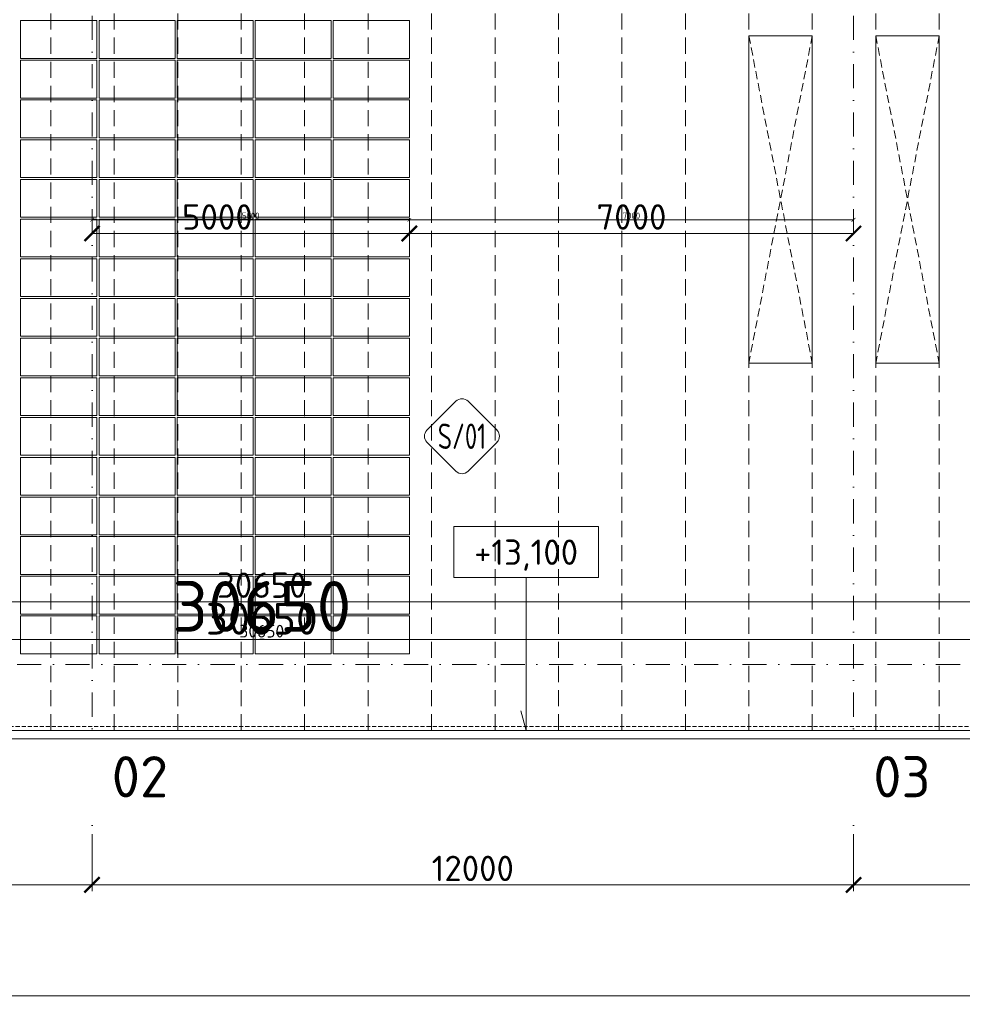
# Model space of a CAD drawing. Header units: millimetres. Extents: x -725694 to 5289369, y -1488057 to 2187451.
# Tile 146 of 256: x 10860 to 25714, y 144642 to 160165. Entities that reach past the tile are written whole.
import ezdxf
from ezdxf.enums import TextEntityAlignment as Align

# ---------------------------------------------------------------- set-up
doc = ezdxf.new("R2010")
doc.units = ezdxf.units.MM
for name, pattern in [('CENTERX2', [101.6, 63.5, -12.7, 12.7, -12.7]), ('DASHDOT', [25.4, 12.7, -6.35, 0, -6.35]), ('DASHED', [19.05, 12.7, -6.35]), ('HIDDEN', [9.525, 6.35, -3.175]), ('ČÁRKOVANÁ', [19.05, 12.7, -6.35])]:
    doc.linetypes.add(name, pattern=pattern)
doc.layers.get('Defpoints').update_dxf_attribs({"color": 8})
for name, color, linetype, lineweight in [('___FVE_návrh var.2', 6, 'Continuous', 5), ('A99_N_kce-pod', 7, 'DASHED', 20), ('A99_N_kce-pohl', 1, 'Continuous', 9), ('A99_N_koty-200', 5, 'Continuous', 5), ('A99_N_koty-200 @ 1', 5, 'Continuous', 5), ('A99_N_koty-200 @ 10', 5, 'Continuous', 5), ('A99_N_koty-200 @ 100', 5, 'Continuous', 5), ('A99_N_koty-200 @ 200', 5, 'Continuous', 5), ('A99_N_koty-200 @ 250 (1)', 5, 'Continuous', 5), ('A99_N_koty-200 @ 250 (2)', 5, 'Continuous', 5), ('A99_N_koty-200 @ 400', 5, 'Continuous', 5), ('A99_N_koty-200 @ 50 (2)', 5, 'Continuous', 5), ('A99_N_koty-vysk', 160, 'Continuous', 5), ('A99_N_txt-popis-200', 240, 'Continuous', 5), ('A99_N_znaceni 200', 5, 'Continuous', 5), ('A99_S_osy', 1, 'CENTERX2', 5)]:
    doc.layers.add(name, color=color, linetype=linetype, lineweight=lineweight)
doc.styles.add('A99_kota', font='isocpeur.ttf', dxfattribs={"height": 2})
doc.styles.add('A99_popis', font='isocpeur.ttf')
doc.styles.add('ad_popis 100', font='isocpeur.ttf', dxfattribs={"height": 200})
doc.dimstyles.new('A99_kota_200 new', dxfattribs={"dimscale": 200, "dimtxt": 2, "dimasz": 1.2, "dimexe": 0.5, "dimexo": 1.5, "dimgap": 0.3, "dimtad": 1, "dimdec": 0, "dimzin": 3, "dimdsep": 46, "dimtxsty": 'A99_kota', "dimblk": 'ARCHTICK', "dimcen": 2.5, "dimazin": 2, "dimtfac": 0.75, "dimtdec": 0, "dimtmove": 2, "dimatfit": 0, "dimfxl": 0, "dimtolj": 1, "dimtzin": 0, "dimlwd": 5, "dimlwe": 5, "dimarcsym": 0})

# ---------------------------------------------------------------- blocks, each defined once
blk = doc.blocks.new('_ArchTick')
at = {"color": 0, "linetype": 'ByBlock', "const_width": 0.15}
blk.add_lwpolyline([(-0.5, -0.5), (0.5, 0.5)], dxfattribs=at)
blk = doc.blocks.new('*D187')
at = {"layer": 'A99_N_koty-200', "color": 0, "linetype": 'Continuous', "lineweight": 5, "ltscale": 10, "transparency": 16777216}
for p, q in [((24000, 147325), (24000, 146425)), ((30000, 147325), (30000, 146425)), ((30000, 146525), (24000, 146525))]:
    blk.add_line(p, q, dxfattribs=at)
at = {"layer": 'Defpoints', "color": 0, "linetype": 'Continuous', "lineweight": 0, "ltscale": 10, "transparency": 16777216}
for p in [(24000, 149400), (30000, 149400), (24000, 146525)]:
    blk.add_point(p, dxfattribs=at)
at = {"layer": 'A99_N_koty-200', "color": 0, "linetype": 'Continuous', "lineweight": 5, "ltscale": 10, "transparency": 16777216, "xscale": 240, "yscale": 240, "zscale": 240, "rotation": 180}
blk.add_blockref('_ArchTick', (24000, 146525), dxfattribs=at)
at = {"layer": 'A99_N_koty-200', "color": 0, "linetype": 'Continuous', "lineweight": 5, "ltscale": 10, "transparency": 16777216, "xscale": 240, "yscale": 240, "zscale": 240}
blk.add_blockref('_ArchTick', (30000, 146525), dxfattribs=at)
at = {"layer": 'A99_N_koty-200', "color": 0, "linetype": 'Continuous', "ltscale": 10, "transparency": 16777216, "insert": (27000, 146785), "char_height": 400, "attachment_point": 5, "style": 'A99_kota'}
blk.add_mtext('\\A1;6000', dxfattribs=at)
blk = doc.blocks.new('*D188')
at = {"layer": 'A99_N_koty-200', "color": 0, "linetype": 'Continuous', "lineweight": 5, "ltscale": 10, "transparency": 16777216}
for p, q in [((12000, 147325), (12000, 146425)), ((24000, 147325), (24000, 146425)), ((24000, 146525), (12000, 146525))]:
    blk.add_line(p, q, dxfattribs=at)
at = {"layer": 'Defpoints', "color": 0, "linetype": 'Continuous', "lineweight": 0, "ltscale": 10, "transparency": 16777216}
for p in [(12000, 149400), (24000, 149400), (12000, 146525)]:
    blk.add_point(p, dxfattribs=at)
at = {"layer": 'A99_N_koty-200', "color": 0, "linetype": 'Continuous', "lineweight": 5, "ltscale": 10, "transparency": 16777216, "xscale": 240, "yscale": 240, "zscale": 240, "rotation": 180}
blk.add_blockref('_ArchTick', (12000, 146525), dxfattribs=at)
at = {"layer": 'A99_N_koty-200', "color": 0, "linetype": 'Continuous', "lineweight": 5, "ltscale": 10, "transparency": 16777216, "xscale": 240, "yscale": 240, "zscale": 240}
blk.add_blockref('_ArchTick', (24000, 146525), dxfattribs=at)
at = {"layer": 'A99_N_koty-200', "color": 0, "linetype": 'Continuous', "ltscale": 10, "transparency": 16777216, "insert": (18000, 146785), "char_height": 400, "attachment_point": 5, "style": 'A99_kota'}
blk.add_mtext('\\A1;12000', dxfattribs=at)
blk = doc.blocks.new('*D189')
at = {"layer": 'A99_N_koty-200', "color": 0, "linetype": 'Continuous', "lineweight": 5, "ltscale": 10, "transparency": 16777216}
for p, q in [((0, 147325), (0, 146425)), ((12000, 147325), (12000, 146425)), ((12000, 146525), (0, 146525))]:
    blk.add_line(p, q, dxfattribs=at)
at = {"layer": 'Defpoints', "color": 0, "linetype": 'Continuous', "lineweight": 0, "ltscale": 10, "transparency": 16777216}
for p in [(0, 149400), (12000, 149400), (0, 146525)]:
    blk.add_point(p, dxfattribs=at)
at = {"layer": 'A99_N_koty-200', "color": 0, "linetype": 'Continuous', "lineweight": 5, "ltscale": 10, "transparency": 16777216, "xscale": 240, "yscale": 240, "zscale": 240, "rotation": 180}
blk.add_blockref('_ArchTick', (0, 146525), dxfattribs=at)
at = {"layer": 'A99_N_koty-200', "color": 0, "linetype": 'Continuous', "lineweight": 5, "ltscale": 10, "transparency": 16777216, "xscale": 240, "yscale": 240, "zscale": 240}
blk.add_blockref('_ArchTick', (12000, 146525), dxfattribs=at)
at = {"layer": 'A99_N_koty-200', "color": 0, "linetype": 'Continuous', "ltscale": 10, "transparency": 16777216, "insert": (6000, 146785), "char_height": 400, "attachment_point": 5, "style": 'A99_kota'}
blk.add_mtext('\\A1;12000', dxfattribs=at)
blk = doc.blocks.new('*D190')
at = {"layer": 'A99_N_koty-200', "color": 0, "linetype": 'Continuous', "lineweight": 5, "ltscale": 10, "transparency": 16777216}
for p, q in [((-650, 145575), (-650, 144675)), ((138876, 145575), (138876, 144675)), ((138876, 144775), (-650, 144775))]:
    blk.add_line(p, q, dxfattribs=at)
at = {"layer": 'Defpoints', "color": 0, "linetype": 'Continuous', "lineweight": 0, "ltscale": 10, "transparency": 16777216}
for p in [(-650, 148705), (138876, 148705), (-650, 144775)]:
    blk.add_point(p, dxfattribs=at)
at = {"layer": 'A99_N_koty-200', "color": 0, "linetype": 'Continuous', "lineweight": 5, "ltscale": 10, "transparency": 16777216, "xscale": 240, "yscale": 240, "zscale": 240, "rotation": 180}
blk.add_blockref('_ArchTick', (-650, 144775), dxfattribs=at)
at = {"layer": 'A99_N_koty-200', "color": 0, "linetype": 'Continuous', "lineweight": 5, "ltscale": 10, "transparency": 16777216, "xscale": 240, "yscale": 240, "zscale": 240}
blk.add_blockref('_ArchTick', (138876, 144775), dxfattribs=at)
at = {"layer": 'A99_N_koty-200', "color": 0, "linetype": 'Continuous', "ltscale": 10, "transparency": 16777216, "insert": (69113, 145035), "char_height": 400, "attachment_point": 5, "style": 'A99_kota'}
blk.add_mtext('\\A1;139526', dxfattribs=at)
blk = doc.blocks.new('*D4629')
at = {"layer": 'A99_N_koty-200', "color": 0, "linetype": 'Continuous', "lineweight": 5, "ltscale": 10, "transparency": 16777216}
for p, q in [((-650, 150190), (-650, 151090)), ((30000, 150190), (30000, 151090)), ((-650, 150990), (30000, 150990))]:
    blk.add_line(p, q, dxfattribs=at)
at = {"layer": 'Defpoints', "color": 0, "linetype": 'Continuous', "lineweight": 0, "ltscale": 10, "transparency": 16777216}
for p in [(30000, 150990), (-650, 148960), (30000, 148920)]:
    blk.add_point(p, dxfattribs=at)
at = {"layer": 'A99_N_koty-200', "color": 0, "linetype": 'Continuous', "lineweight": 5, "ltscale": 10, "transparency": 16777216, "xscale": 240, "yscale": 240, "zscale": 240, "rotation": 180}
blk.add_blockref('_ArchTick', (-650, 150990), dxfattribs=at)
at = {"layer": 'A99_N_koty-200', "color": 0, "linetype": 'Continuous', "lineweight": 5, "ltscale": 10, "transparency": 16777216, "xscale": 240, "yscale": 240, "zscale": 240}
blk.add_blockref('_ArchTick', (30000, 150990), dxfattribs=at)
at = {"layer": 'A99_N_koty-200', "color": 0, "linetype": 'Continuous', "ltscale": 10, "transparency": 16777216, "insert": (14675, 151250), "char_height": 400, "attachment_point": 5, "style": 'A99_kota'}
blk.add_mtext('\\A1;30650', dxfattribs=at)
blk = doc.blocks.new('*D4630')
at = {"layer": 'A99_N_koty-200', "color": 0, "linetype": 'Continuous', "lineweight": 5, "ltscale": 10, "transparency": 16777216}
for p, q in [((-650, 149995), (-650, 150445)), ((30000, 149995), (30000, 150445)), ((-650, 150395), (30000, 150395))]:
    blk.add_line(p, q, dxfattribs=at)
at = {"layer": 'Defpoints', "color": 0, "linetype": 'Continuous', "lineweight": 0, "ltscale": 10, "transparency": 16777216}
for p in [(30000, 150395), (-650, 148960), (30000, 148920)]:
    blk.add_point(p, dxfattribs=at)
at = {"layer": 'A99_N_koty-200', "color": 0, "linetype": 'Continuous', "lineweight": 5, "ltscale": 10, "transparency": 16777216, "xscale": 120, "yscale": 120, "zscale": 120, "rotation": 180}
blk.add_blockref('_ArchTick', (-650, 150395), dxfattribs=at)
at = {"layer": 'A99_N_koty-200', "color": 0, "linetype": 'Continuous', "lineweight": 5, "ltscale": 10, "transparency": 16777216, "xscale": 120, "yscale": 120, "zscale": 120}
blk.add_blockref('_ArchTick', (30000, 150395), dxfattribs=at)
at = {"layer": 'A99_N_koty-200', "color": 0, "linetype": 'Continuous', "ltscale": 10, "transparency": 16777216, "insert": (14675, 150525), "char_height": 200, "attachment_point": 5, "style": 'A99_kota'}
blk.add_mtext('\\A1;30650', dxfattribs=at)
blk = doc.blocks.new('*D4631')
at = {"layer": 'A99_N_koty-200', "color": 0, "linetype": 'Continuous', "lineweight": 5, "ltscale": 10, "transparency": 16777216}
for p, q in [((-650, 150391), (-650, 150396)), ((-650, 150395), (30000, 150395)), ((30000, 150391), (30000, 150396))]:
    blk.add_line(p, q, dxfattribs=at)
at = {"layer": 'Defpoints', "color": 0, "linetype": 'Continuous', "lineweight": 0, "ltscale": 10, "transparency": 16777216}
for p in [(30000, 150395), (-650, 148960), (30000, 148920)]:
    blk.add_point(p, dxfattribs=at)
at = {"layer": 'A99_N_koty-200', "color": 0, "linetype": 'Continuous', "lineweight": 5, "ltscale": 10, "transparency": 16777216, "xscale": 1.2, "yscale": 1.2, "zscale": 1.2, "rotation": 180}
blk.add_blockref('_ArchTick', (-650, 150395), dxfattribs=at)
at = {"layer": 'A99_N_koty-200', "color": 0, "linetype": 'Continuous', "lineweight": 5, "ltscale": 10, "transparency": 16777216, "xscale": 1.2, "yscale": 1.2, "zscale": 1.2}
blk.add_blockref('_ArchTick', (30000, 150395), dxfattribs=at)
at = {"layer": 'A99_N_koty-200', "color": 0, "linetype": 'Continuous', "ltscale": 10, "transparency": 16777216, "insert": (14675, 150396), "char_height": 2, "attachment_point": 5, "style": 'A99_kota'}
blk.add_mtext('\\A1;30650', dxfattribs=at)
blk = doc.blocks.new('*D4632')
at = {"layer": 'A99_N_koty-200', "color": 0, "linetype": 'Continuous', "lineweight": 5, "ltscale": 10, "transparency": 16777216}
for p, q in [((-650, 149560), (-650, 150595)), ((30000, 149520), (30000, 150595)), ((-650, 150395), (30000, 150395))]:
    blk.add_line(p, q, dxfattribs=at)
at = {"layer": 'Defpoints', "color": 0, "linetype": 'Continuous', "lineweight": 0, "ltscale": 10, "transparency": 16777216}
for p in [(30000, 150395), (-650, 148960), (30000, 148920)]:
    blk.add_point(p, dxfattribs=at)
at = {"layer": 'A99_N_koty-200', "color": 0, "linetype": 'Continuous', "lineweight": 5, "ltscale": 10, "transparency": 16777216, "xscale": 480, "yscale": 480, "zscale": 480, "rotation": 180}
blk.add_blockref('_ArchTick', (-650, 150395), dxfattribs=at)
at = {"layer": 'A99_N_koty-200', "color": 0, "linetype": 'Continuous', "lineweight": 5, "ltscale": 10, "transparency": 16777216, "xscale": 480, "yscale": 480, "zscale": 480}
blk.add_blockref('_ArchTick', (30000, 150395), dxfattribs=at)
at = {"layer": 'A99_N_koty-200', "color": 0, "linetype": 'Continuous', "ltscale": 10, "transparency": 16777216, "insert": (14675, 150915), "char_height": 800, "attachment_point": 5, "style": 'A99_kota'}
blk.add_mtext('\\A1;30650', dxfattribs=at)
blk = doc.blocks.new('*D4633')
at = {"layer": 'A99_N_koty-200', "color": 0, "linetype": 'Continuous', "lineweight": 5, "ltscale": 10, "transparency": 16777216}
for p, q in [((-650, 150355), (-650, 150400)), ((-650, 150395), (30000, 150395)), ((30000, 150355), (30000, 150400))]:
    blk.add_line(p, q, dxfattribs=at)
at = {"layer": 'Defpoints', "color": 0, "linetype": 'Continuous', "lineweight": 0, "ltscale": 10, "transparency": 16777216}
for p in [(30000, 150395), (-650, 148960), (30000, 148920)]:
    blk.add_point(p, dxfattribs=at)
at = {"layer": 'A99_N_koty-200', "color": 0, "linetype": 'Continuous', "lineweight": 5, "ltscale": 10, "transparency": 16777216, "xscale": 12, "yscale": 12, "zscale": 12, "rotation": 180}
blk.add_blockref('_ArchTick', (-650, 150395), dxfattribs=at)
at = {"layer": 'A99_N_koty-200', "color": 0, "linetype": 'Continuous', "lineweight": 5, "ltscale": 10, "transparency": 16777216, "xscale": 12, "yscale": 12, "zscale": 12}
blk.add_blockref('_ArchTick', (30000, 150395), dxfattribs=at)
at = {"layer": 'A99_N_koty-200', "color": 0, "linetype": 'Continuous', "ltscale": 10, "transparency": 16777216, "insert": (14675, 150408), "char_height": 20, "attachment_point": 5, "style": 'A99_kota'}
blk.add_mtext('\\A1;30650', dxfattribs=at)
blk = doc.blocks.new('*D4634')
at = {"layer": 'A99_N_koty-200', "color": 0, "linetype": 'Continuous', "lineweight": 5, "ltscale": 10, "transparency": 16777216}
for p, q in [((-650, 149395), (-650, 150520)), ((30000, 149395), (30000, 150520)), ((-650, 150395), (30000, 150395))]:
    blk.add_line(p, q, dxfattribs=at)
at = {"layer": 'Defpoints', "color": 0, "linetype": 'Continuous', "lineweight": 0, "ltscale": 10, "transparency": 16777216}
for p in [(30000, 150395), (-650, 148960), (30000, 148920)]:
    blk.add_point(p, dxfattribs=at)
at = {"layer": 'A99_N_koty-200', "color": 0, "linetype": 'Continuous', "lineweight": 5, "ltscale": 10, "transparency": 16777216, "xscale": 300, "yscale": 300, "zscale": 300, "rotation": 180}
blk.add_blockref('_ArchTick', (-650, 150395), dxfattribs=at)
at = {"layer": 'A99_N_koty-200', "color": 0, "linetype": 'Continuous', "lineweight": 5, "ltscale": 10, "transparency": 16777216, "xscale": 300, "yscale": 300, "zscale": 300}
blk.add_blockref('_ArchTick', (30000, 150395), dxfattribs=at)
at = {"layer": 'A99_N_koty-200', "color": 0, "linetype": 'Continuous', "ltscale": 10, "transparency": 16777216, "insert": (14675, 150720), "char_height": 500, "attachment_point": 5, "style": 'A99_kota'}
blk.add_mtext('\\A1;30650', dxfattribs=at)
blk = doc.blocks.new('*D4635')
at = {"layer": 'A99_N_koty-200', "color": 0, "linetype": 'Continuous', "lineweight": 5, "ltscale": 10, "transparency": 16777216}
for p, q in [((-650, 149395), (-650, 150520)), ((30000, 149395), (30000, 150520)), ((-650, 150395), (30000, 150395))]:
    blk.add_line(p, q, dxfattribs=at)
at = {"layer": 'Defpoints', "color": 0, "linetype": 'Continuous', "lineweight": 0, "ltscale": 10, "transparency": 16777216}
for p in [(30000, 150395), (-650, 148960), (30000, 148920)]:
    blk.add_point(p, dxfattribs=at)
at = {"layer": 'A99_N_koty-200', "color": 0, "linetype": 'Continuous', "lineweight": 5, "ltscale": 10, "transparency": 16777216, "xscale": 300, "yscale": 300, "zscale": 300, "rotation": 180}
blk.add_blockref('_ArchTick', (-650, 150395), dxfattribs=at)
at = {"layer": 'A99_N_koty-200', "color": 0, "linetype": 'Continuous', "lineweight": 5, "ltscale": 10, "transparency": 16777216, "xscale": 300, "yscale": 300, "zscale": 300}
blk.add_blockref('_ArchTick', (30000, 150395), dxfattribs=at)
at = {"layer": 'A99_N_koty-200', "color": 0, "linetype": 'Continuous', "ltscale": 10, "transparency": 16777216, "insert": (14675, 150720), "char_height": 500, "attachment_point": 5, "style": 'A99_kota'}
blk.add_mtext('\\A1;30650', dxfattribs=at)
blk = doc.blocks.new('*U101')
at = {"color": 0, "linetype": 'ByBlock'}
for p, q in [((5.7, -4), (5.7, -16.063)), ((5.7, -16.063), (5.286, -14.517))]:
    blk.add_line(p, q, dxfattribs=at)
blk.add_lwpolyline([(0, -4), (11.4, -4), (11.4, 0), (0, 0)], close=True, dxfattribs=at)
at = {"color": 0, "linetype": 'ByBlock', "style": 'A99_kota'}
for tag, p in [('VYSKA', (5.7, -2.241)), ('VYSKA_POPIS1', (5.7, -6.041)), ('VYSKA_POPIS2', (5.9, -9.541)), ('VYSKA_POPIS3', (5.9, -13.041))]:
    blk.add_attdef(tag, text='', height=2, dxfattribs=at).set_placement(p, align=Align.MIDDLE)
blk = doc.blocks.new('*U99')
at = {"color": 0}
for p, q in [((-0.72, 4.14), (-4.15, 0.71)), ((4.14, 0.71), (0.71, 4.14)), ((-4.15, -0.72), (-0.72, -4.15)), ((0.71, -4.15), (4.14, -0.72))]:
    blk.add_line(p, q, dxfattribs=at)
for centre, start, end in [((0, 3.42), 45, 135), ((-3.43, 0), 135, 225), ((3.42, 0), 315, 45), ((0, -3.43), 225, 315)]:
    blk.add_arc(centre, 1.01, start, end, dxfattribs=at)
at = {"color": 0, "linetype": 'ByBlock', "style": 'A99_popis', "width": 0.953108}
blk.add_attdef('SKLADBA', text='', height=3, rotation=0.0103, dxfattribs=at).set_placement((-2.86, -1.51), (2.86, -1.5), align=Align.FIT)
blk = doc.blocks.new('*D5854')
at = {"layer": 'A99_N_koty-200', "color": 0, "linetype": 'Continuous', "lineweight": 5, "transparency": 16777216}
for p, q in [((12000, 156795), (12000, 156895)), ((12000, 156795), (17000, 156795)), ((17000, 156795), (17000, 156895))]:
    blk.add_line(p, q, dxfattribs=at)
at = {"layer": 'Defpoints', "color": 0, "linetype": 'Continuous', "lineweight": 0, "transparency": 16777216}
for p in [(12000, 156795), (17000, 156795), (17000, 156795)]:
    blk.add_point(p, dxfattribs=at)
at = {"layer": 'A99_N_koty-200', "color": 0, "linetype": 'Continuous', "lineweight": 5, "transparency": 16777216, "xscale": 240, "yscale": 240, "zscale": 240, "rotation": 180}
blk.add_blockref('_ArchTick', (12000, 156795), dxfattribs=at)
at = {"layer": 'A99_N_koty-200', "color": 0, "linetype": 'Continuous', "lineweight": 5, "transparency": 16777216, "xscale": 240, "yscale": 240, "zscale": 240}
blk.add_blockref('_ArchTick', (17000, 156795), dxfattribs=at)
at = {"layer": 'A99_N_koty-200', "color": 0, "linetype": 'Continuous', "transparency": 16777216, "insert": (13975, 157055), "char_height": 400, "attachment_point": 5, "style": 'A99_kota'}
blk.add_mtext('\\A1;5000', dxfattribs=at)
blk = doc.blocks.new('*D5855')
at = {"layer": 'A99_N_koty-200', "color": 0, "linetype": 'Continuous', "lineweight": 5, "transparency": 16777216}
for p, q in [((12000, 156870), (12000, 157035)), ((12000, 157010), (17000, 157010)), ((17000, 156870), (17000, 157035))]:
    blk.add_line(p, q, dxfattribs=at)
at = {"layer": 'Defpoints', "color": 0, "linetype": 'Continuous', "lineweight": 0, "transparency": 16777216}
for p in [(17000, 157010), (12000, 156795), (17000, 156795)]:
    blk.add_point(p, dxfattribs=at)
at = {"layer": 'A99_N_koty-200', "color": 0, "linetype": 'Continuous', "lineweight": 5, "transparency": 16777216, "xscale": 60, "yscale": 60, "zscale": 60, "rotation": 180}
blk.add_blockref('_ArchTick', (12000, 157010), dxfattribs=at)
at = {"layer": 'A99_N_koty-200', "color": 0, "linetype": 'Continuous', "lineweight": 5, "transparency": 16777216, "xscale": 60, "yscale": 60, "zscale": 60}
blk.add_blockref('_ArchTick', (17000, 157010), dxfattribs=at)
at = {"layer": 'A99_N_koty-200', "color": 0, "linetype": 'Continuous', "transparency": 16777216, "insert": (14500, 157075), "char_height": 100, "attachment_point": 5, "style": 'A99_kota'}
blk.add_mtext('\\A1;5000', dxfattribs=at)
blk = doc.blocks.new('*D5857')
at = {"layer": 'A99_N_koty-200', "color": 0, "linetype": 'Continuous', "lineweight": 5, "transparency": 16777216}
for p, q in [((17000, 156795), (17000, 156895)), ((17000, 156795), (24000, 156795)), ((24000, 156795), (24000, 156895))]:
    blk.add_line(p, q, dxfattribs=at)
at = {"layer": 'Defpoints', "color": 0, "linetype": 'Continuous', "lineweight": 0, "transparency": 16777216}
for p in [(17000, 156795), (24000, 156795), (24000, 156795)]:
    blk.add_point(p, dxfattribs=at)
at = {"layer": 'A99_N_koty-200', "color": 0, "linetype": 'Continuous', "lineweight": 5, "transparency": 16777216, "xscale": 240, "yscale": 240, "zscale": 240, "rotation": 180}
blk.add_blockref('_ArchTick', (17000, 156795), dxfattribs=at)
at = {"layer": 'A99_N_koty-200', "color": 0, "linetype": 'Continuous', "lineweight": 5, "transparency": 16777216, "xscale": 240, "yscale": 240, "zscale": 240}
blk.add_blockref('_ArchTick', (24000, 156795), dxfattribs=at)
at = {"layer": 'A99_N_koty-200', "color": 0, "linetype": 'Continuous', "transparency": 16777216, "insert": (20500, 157055), "char_height": 400, "attachment_point": 5, "style": 'A99_kota'}
blk.add_mtext('\\A1;7000', dxfattribs=at)
blk = doc.blocks.new('*D5858')
at = {"layer": 'A99_N_koty-200', "color": 0, "linetype": 'Continuous', "lineweight": 5, "transparency": 16777216}
for p, q in [((17000, 156870), (17000, 157035)), ((17000, 157010), (24000, 157010)), ((24000, 156870), (24000, 157035))]:
    blk.add_line(p, q, dxfattribs=at)
at = {"layer": 'Defpoints', "color": 0, "linetype": 'Continuous', "lineweight": 0, "transparency": 16777216}
for p in [(24000, 157010), (17000, 156795), (24000, 156795)]:
    blk.add_point(p, dxfattribs=at)
at = {"layer": 'A99_N_koty-200', "color": 0, "linetype": 'Continuous', "lineweight": 5, "transparency": 16777216, "xscale": 60, "yscale": 60, "zscale": 60, "rotation": 180}
blk.add_blockref('_ArchTick', (17000, 157010), dxfattribs=at)
at = {"layer": 'A99_N_koty-200', "color": 0, "linetype": 'Continuous', "lineweight": 5, "transparency": 16777216, "xscale": 60, "yscale": 60, "zscale": 60}
blk.add_blockref('_ArchTick', (24000, 157010), dxfattribs=at)
at = {"layer": 'A99_N_koty-200', "color": 0, "linetype": 'Continuous', "transparency": 16777216, "insert": (20500, 157075), "char_height": 100, "attachment_point": 5, "style": 'A99_kota'}
blk.add_mtext('\\A1;7000', dxfattribs=at)
blk = doc.blocks.new('*U6076')
at = {"layer": 'A99_N_koty-200 @ 1', "linetype": 'Continuous', "ltscale": 10}
dim = blk.add_linear_dim(base=(30000, 150395), p1=(-650, 148960), p2=(30000, 148920), dimstyle='A99_kota_200 new', override={"dimscale": 1, "dimtix": 1, "dimtofl": 1, "dimtmove": 2, "dimatfit": 3}, dxfattribs=at)
dim.commit()
dim.dimension.update_dxf_attribs({"geometry": '*D4631', "text_midpoint": (14675, 150396.3)})
at = {"layer": 'A99_N_koty-200 @ 10', "linetype": 'Continuous', "ltscale": 10}
dim = blk.add_linear_dim(base=(30000, 150395), p1=(-650, 148960), p2=(30000, 148920), dimstyle='A99_kota_200 new', override={"dimscale": 10, "dimtix": 1, "dimtofl": 1, "dimtmove": 2, "dimatfit": 3}, dxfattribs=at)
dim.commit()
dim.dimension.update_dxf_attribs({"geometry": '*D4633', "text_midpoint": (14675, 150408)})
at = {"layer": 'A99_N_koty-200 @ 100', "linetype": 'Continuous', "ltscale": 10}
dim = blk.add_linear_dim(base=(30000, 150395), p1=(-650, 148960), p2=(30000, 148920), dimstyle='A99_kota_200 new', override={"dimscale": 100, "dimtix": 1, "dimtofl": 1, "dimtmove": 2, "dimatfit": 3}, dxfattribs=at)
dim.commit()
dim.dimension.update_dxf_attribs({"geometry": '*D4630', "text_midpoint": (14675, 150525)})
at = {"layer": 'A99_N_koty-200 @ 200', "linetype": 'Continuous', "ltscale": 10}
dim = blk.add_linear_dim(base=(30000, 150990), p1=(-650, 148960), p2=(30000, 148920), dimstyle='A99_kota_200 new', override={"dimscale": 200, "dimtix": 1, "dimtofl": 1, "dimtmove": 2, "dimatfit": 3}, dxfattribs=at)
dim.commit()
dim.dimension.update_dxf_attribs({"geometry": '*D4629', "text_midpoint": (14675, 151250)})
at = {"layer": 'A99_N_koty-200 @ 250 (1)', "linetype": 'Continuous', "ltscale": 10}
dim = blk.add_linear_dim(base=(30000, 150395), p1=(-650, 148960), p2=(30000, 148920), dimstyle='A99_kota_200 new', override={"dimscale": 250, "dimtix": 1, "dimtofl": 1, "dimtmove": 2, "dimatfit": 3}, dxfattribs=at)
dim.commit()
dim.dimension.update_dxf_attribs({"geometry": '*D4635', "text_midpoint": (14675, 150720)})
at = {"layer": 'A99_N_koty-200 @ 250 (2)', "linetype": 'Continuous', "ltscale": 10}
dim = blk.add_linear_dim(base=(30000, 150395), p1=(-650, 148960), p2=(30000, 148920), dimstyle='A99_kota_200 new', override={"dimscale": 250, "dimtix": 1, "dimtofl": 1, "dimtmove": 2, "dimatfit": 3}, dxfattribs=at)
dim.commit()
dim.dimension.update_dxf_attribs({"geometry": '*D4634', "text_midpoint": (14675, 150720)})
at = {"layer": 'A99_N_koty-200 @ 400', "linetype": 'Continuous', "ltscale": 10}
dim = blk.add_linear_dim(base=(30000, 150395), p1=(-650, 148960), p2=(30000, 148920), dimstyle='A99_kota_200 new', override={"dimscale": 400, "dimtix": 1, "dimtofl": 1, "dimtmove": 2, "dimatfit": 3}, dxfattribs=at)
dim.commit()
dim.dimension.update_dxf_attribs({"geometry": '*D4632', "text_midpoint": (14675, 150915)})
blk = doc.blocks.new('*U6480')
at = {"layer": 'A99_N_koty-200 @ 200', "linetype": 'Continuous'}
dim = blk.add_linear_dim(base=(17000, 156795), p1=(12000, 156795), p2=(17000, 156795), dimstyle='A99_kota_200 new', override={"dimscale": 200, "dimtix": 1, "dimtofl": 1, "dimtmove": 2, "dimatfit": 0}, dxfattribs=at)
dim.commit()
dim.dimension.update_dxf_attribs({"geometry": '*D5854', "text_midpoint": (13975, 157055), "dimtype": 128})
at = {"layer": 'A99_N_koty-200 @ 50 (2)', "linetype": 'Continuous'}
dim = blk.add_linear_dim(base=(17000, 157010), p1=(12000, 156795), p2=(17000, 156795), dimstyle='A99_kota_200 new', override={"dimscale": 50, "dimtix": 1, "dimtofl": 1, "dimtmove": 2, "dimatfit": 0}, dxfattribs=at)
dim.commit()
dim.dimension.update_dxf_attribs({"geometry": '*D5855', "text_midpoint": (14500, 157075)})
blk = doc.blocks.new('*U6481')
at = {"layer": 'A99_N_koty-200 @ 200', "linetype": 'Continuous'}
dim = blk.add_linear_dim(base=(24000, 156795), p1=(17000, 156795), p2=(24000, 156795), dimstyle='A99_kota_200 new', override={"dimscale": 200, "dimtix": 1, "dimtofl": 1, "dimtmove": 2, "dimatfit": 0}, dxfattribs=at)
dim.commit()
dim.dimension.update_dxf_attribs({"geometry": '*D5857', "text_midpoint": (20500, 157055)})
at = {"layer": 'A99_N_koty-200 @ 50 (2)', "linetype": 'Continuous'}
dim = blk.add_linear_dim(base=(24000, 157010), p1=(17000, 156795), p2=(24000, 156795), dimstyle='A99_kota_200 new', override={"dimscale": 50, "dimtix": 1, "dimtofl": 1, "dimtmove": 2, "dimatfit": 0}, dxfattribs=at)
dim.commit()
dim.dimension.update_dxf_attribs({"geometry": '*D5858', "text_midpoint": (20500, 157075)})

msp = doc.modelspace()

# ---------------------------------------------------------------- linework, layer by layer
at = {"layer": '___FVE_návrh var.2', "lineweight": 5, "ltscale": 2}
for points in [[(10875, 159555), (10875, 160150), (12075, 160150), (12075, 159555)], [(12110, 159555), (12110, 160150), (13310, 160150), (13310, 159555)], [(13340, 159555), (13340, 160150), (14540, 160150), (14540, 159555)], [(14570, 159555), (14570, 160150), (15770, 160150), (15770, 159555)], [(15800, 159555), (15800, 160150), (17000, 160150), (17000, 159555)], [(10875, 158930), (10875, 159525), (12075, 159525), (12075, 158930)], [(12110, 158930), (12110, 159525), (13310, 159525), (13310, 158930)], [(13340, 158930), (13340, 159525), (14540, 159525), (14540, 158930)], [(14570, 158930), (14570, 159525), (15770, 159525), (15770, 158930)], [(15800, 158930), (15800, 159525), (17000, 159525), (17000, 158930)], [(10875, 158305), (10875, 158900), (12075, 158900), (12075, 158305)], [(12110, 158305), (12110, 158900), (13310, 158900), (13310, 158305)], [(13340, 158305), (13340, 158900), (14540, 158900), (14540, 158305)], [(14570, 158305), (14570, 158900), (15770, 158900), (15770, 158305)], [(15800, 158305), (15800, 158900), (17000, 158900), (17000, 158305)], [(10875, 157675), (10875, 158270), (12075, 158270), (12075, 157675)], [(12110, 157675), (12110, 158270), (13310, 158270), (13310, 157675)], [(13340, 157675), (13340, 158270), (14540, 158270), (14540, 157675)], [(14570, 157675), (14570, 158270), (15770, 158270), (15770, 157675)], [(15800, 157675), (15800, 158270), (17000, 158270), (17000, 157675)], [(10875, 157050), (10875, 157645), (12075, 157645), (12075, 157050)], [(12110, 157050), (12110, 157645), (13310, 157645), (13310, 157050)], [(13340, 157050), (13340, 157645), (14540, 157645), (14540, 157050)], [(14570, 157050), (14570, 157645), (15770, 157645), (15770, 157050)], [(15800, 157050), (15800, 157645), (17000, 157645), (17000, 157050)], [(10875, 156425), (10875, 157020), (12075, 157020), (12075, 156425)], [(12110, 156425), (12110, 157020), (13310, 157020), (13310, 156425)], [(13340, 156425), (13340, 157020), (14540, 157020), (14540, 156425)], [(14570, 156425), (14570, 157020), (15770, 157020), (15770, 156425)], [(15800, 156425), (15800, 157020), (17000, 157020), (17000, 156425)], [(10875, 155800), (10875, 156395), (12075, 156395), (12075, 155800)], [(12110, 155800), (12110, 156395), (13310, 156395), (13310, 155800)], [(13340, 155800), (13340, 156395), (14540, 156395), (14540, 155800)], [(14570, 155800), (14570, 156395), (15770, 156395), (15770, 155800)], [(15800, 155800), (15800, 156395), (17000, 156395), (17000, 155800)], [(10875, 155770), (10875, 155175), (12075, 155175), (12075, 155770)], [(12110, 155770), (12110, 155175), (13310, 155175), (13310, 155770)], [(13340, 155770), (13340, 155175), (14540, 155175), (14540, 155770)], [(14570, 155770), (14570, 155175), (15770, 155175), (15770, 155770)], [(15800, 155770), (15800, 155175), (17000, 155175), (17000, 155770)], [(10875, 155145), (10875, 154550), (12075, 154550), (12075, 155145)], [(12110, 155145), (12110, 154550), (13310, 154550), (13310, 155145)], [(13340, 155145), (13340, 154550), (14540, 154550), (14540, 155145)], [(14570, 155145), (14570, 154550), (15770, 154550), (15770, 155145)], [(15800, 155145), (15800, 154550), (17000, 154550), (17000, 155145)], [(10875, 154520), (10875, 153925), (12075, 153925), (12075, 154520)], [(12110, 154520), (12110, 153925), (13310, 153925), (13310, 154520)], [(13340, 154520), (13340, 153925), (14540, 153925), (14540, 154520)], [(14570, 154520), (14570, 153925), (15770, 153925), (15770, 154520)], [(15800, 154520), (15800, 153925), (17000, 153925), (17000, 154520)], [(10875, 153895), (10875, 153300), (12075, 153300), (12075, 153895)], [(12110, 153895), (12110, 153300), (13310, 153300), (13310, 153895)], [(13340, 153895), (13340, 153300), (14540, 153300), (14540, 153895)], [(14570, 153895), (14570, 153300), (15770, 153300), (15770, 153895)], [(15800, 153895), (15800, 153300), (17000, 153300), (17000, 153895)], [(10875, 153265), (10875, 152670), (12075, 152670), (12075, 153265)], [(12110, 153265), (12110, 152670), (13310, 152670), (13310, 153265)], [(13340, 153265), (13340, 152670), (14540, 152670), (14540, 153265)], [(14570, 153265), (14570, 152670), (15770, 152670), (15770, 153265)], [(15800, 153265), (15800, 152670), (17000, 152670), (17000, 153265)], [(10875, 152640), (10875, 152045), (12075, 152045), (12075, 152640)], [(12110, 152640), (12110, 152045), (13310, 152045), (13310, 152640)], [(13340, 152640), (13340, 152045), (14540, 152045), (14540, 152640)], [(14570, 152640), (14570, 152045), (15770, 152045), (15770, 152640)], [(15800, 152640), (15800, 152045), (17000, 152045), (17000, 152640)], [(10875, 152015), (10875, 151420), (12075, 151420), (12075, 152015)], [(12110, 152015), (12110, 151420), (13310, 151420), (13310, 152015)], [(13340, 152015), (13340, 151420), (14540, 151420), (14540, 152015)], [(14570, 152015), (14570, 151420), (15770, 151420), (15770, 152015)], [(15800, 152015), (15800, 151420), (17000, 151420), (17000, 152015)], [(10875, 151390), (10875, 150795), (12075, 150795), (12075, 151390)], [(12110, 151390), (12110, 150795), (13310, 150795), (13310, 151390)], [(13340, 151390), (13340, 150795), (14540, 150795), (14540, 151390)], [(14570, 151390), (14570, 150795), (15770, 150795), (15770, 151390)], [(15800, 151390), (15800, 150795), (17000, 150795), (17000, 151390)], [(10875, 150765), (10875, 150170), (12075, 150170), (12075, 150765)], [(12110, 150765), (12110, 150170), (13310, 150170), (13310, 150765)], [(13340, 150765), (13340, 150170), (14540, 150170), (14540, 150765)], [(14570, 150765), (14570, 150170), (15770, 150170), (15770, 150765)], [(15800, 150765), (15800, 150170), (17000, 150170), (17000, 150765)]]:
    msp.add_lwpolyline(points, close=True, dxfattribs=at)
at = {"layer": 'A99_N_kce-pod', "linetype": 'HIDDEN', "lineweight": 5, "ltscale": 10}
msp.add_lwpolyline([(138875.5, 149020), (-600, 149020)], dxfattribs=at)
at = {"layer": 'A99_N_kce-pohl', "linetype": 'Continuous', "ltscale": 25}
msp.add_lwpolyline([(7180, 174440), (-650, 174440), (-650, 148960), (138875, 148960), (138875, 176350)], dxfattribs=at)
at = {"layer": 'A99_N_kce-pohl', "color": 254, "linetype": 'ČÁRKOVANÁ', "lineweight": 5, "ltscale": 20, "true_color": 0xffd9cc}
for points in [[(11350, 148960), (11350, 148960), (11350, 174145)], [(12350, 148960), (12350, 148960), (12350, 174145)], [(13350, 148960), (13350, 148960), (13350, 174145)], [(14350, 148960), (14350, 148960), (14350, 174145)], [(15350, 148960), (15350, 148960), (15350, 174145)], [(16350, 148960), (16350, 148960), (16350, 174145)], [(17350, 148960), (17350, 148960), (17350, 174145)], [(18350, 148960), (18350, 148960), (18350, 174145)], [(19350, 148960), (19350, 148960), (19350, 174145)], [(20350, 148960), (20350, 148960), (20350, 174145)], [(21350, 148960), (21350, 148960), (21350, 174145)], [(22350, 148960), (22350, 148960), (22350, 174145)], [(23350, 148960), (23350, 148960), (23350, 174145)], [(24350, 148960), (24350, 148960), (24350, 174145)], [(25350, 148960), (25350, 148960), (25350, 174145)]]:
    msp.add_lwpolyline(points, dxfattribs=at)
at = {"layer": 'A99_N_kce-pohl', "linetype": 'Continuous', "lineweight": 9}
for points in [[(22350, 159912.5), (23350, 159912.5), (23350, 154752.5), (22350, 154752.5)], [(24350, 159912.5), (25350, 159912.5), (25350, 154752.5), (24350, 154752.5)]]:
    msp.add_lwpolyline(points, close=True, dxfattribs=at)
at = {"layer": 'A99_N_kce-pohl', "linetype": 'ČÁRKOVANÁ', "lineweight": 9, "ltscale": 10}
for points in [[(23350, 159912.5), (22350, 154752.5)], [(22350, 159912.5), (23350, 154752.5)], [(25350, 159912.5), (24350, 154752.5)], [(24350, 159912.5), (25350, 154752.5)]]:
    msp.add_lwpolyline(points, dxfattribs=at)
at = {"layer": 'A99_S_osy', "linetype": 'DASHDOT', "lineweight": 5, "ltscale": 30}
for points in [[(12000, 146890), (12000, 179060)], [(24000, 146890), (24000, 179060)], [(152950, 150000), (-2645, 150000)]]:
    msp.add_lwpolyline(points, dxfattribs=at)

# ---------------------------------------------------------------- block references
at = {"layer": 'A99_N_koty-200', "color": 3, "linetype": 'Continuous', "lineweight": 0}
for name in ['*U6480', '*U6481']:
    msp.add_blockref(name, (0, 0), dxfattribs=at)
at = {"layer": 'A99_N_koty-vysk', "xscale": 200, "yscale": 200, "zscale": 200}
msp.add_blockref('*U101', (17700, 152172.5), dxfattribs=at).add_auto_attribs({'VYSKA': '+13,100'})
at = {"layer": 'A99_N_znaceni 200', "lineweight": 5}
ref = msp.add_blockref('*U99', (17830, 153598.4), dxfattribs=dict(at, xscale=133.3, yscale=133.3, zscale=133.3))
ref.add_attrib('SKLADBA', 'S/01', dxfattribs={"layer": '0', "color": 0, "linetype": 'ByBlock', "height": 400, "rotation": 0.01026, "style": 'A99_popis', "width": 0.705829}).set_placement((17448.3, 153397.7), (18210.6, 153397.8), align=Align.FIT)

# ---------------------------------------------------------------- next in the draw order: texts
at = {"layer": 'A99_N_txt-popis-200', "color": 1, "lineweight": 0, "char_height": 650, "attachment_point": 1, "style": 'ad_popis 100', "bg_fill": 2}
for s, insert in [('02', (12310, 148555)), ('03', (24310, 148555))]:
    msp.add_mtext_dynamic_manual_height_columns(s, width=832.5, gutter_width=1000, heights=[0], dxfattribs=dict(at, insert=insert))

# ---------------------------------------------------------------- next in the draw order: linework, layer by layer
at = {"layer": 'A99_N_kce-pohl', "linetype": 'Continuous'}
msp.add_lwpolyline([(138875, 148830), (-650, 148830)], dxfattribs=at)

# ---------------------------------------------------------------- next in the draw order: block references
at = {"layer": 'A99_N_koty-200', "color": 3, "linetype": 'Continuous', "lineweight": 0}
msp.add_blockref('*U6076', (0, 0), dxfattribs=at)

# ---------------------------------------------------------------- next in the draw order: dimensions: what is measured, and where the dimension line sits
at = {"layer": 'A99_N_koty-200 @ 200', "linetype": 'Continuous', "ltscale": 10}
for base, p1, p2, picture, middle in [((0, 146525), (12000, 149400), (0, 149400), '*D189', (6000, 146785)), ((12000, 146525), (24000, 149400), (12000, 149400), '*D188', (18000, 146785)), ((24000, 146525), (30000, 149400), (24000, 149400), '*D187', (27000, 146785)), ((-650, 144775), (138875.5457, 148705), (-650, 148705), '*D190', (69112.7728, 145035))]:
    dim = msp.add_linear_dim(base=base, p1=p1, p2=p2, angle=180, dimstyle='A99_kota_200 new', override={"dimscale": 200, "dimtix": 1, "dimtofl": 1, "dimtmove": 1, "dimatfit": 1}, dxfattribs=at)
    dim.commit()
    dim.dimension.update_dxf_attribs({"geometry": picture, "text_midpoint": middle})

doc.saveas('drawing.dxf')
